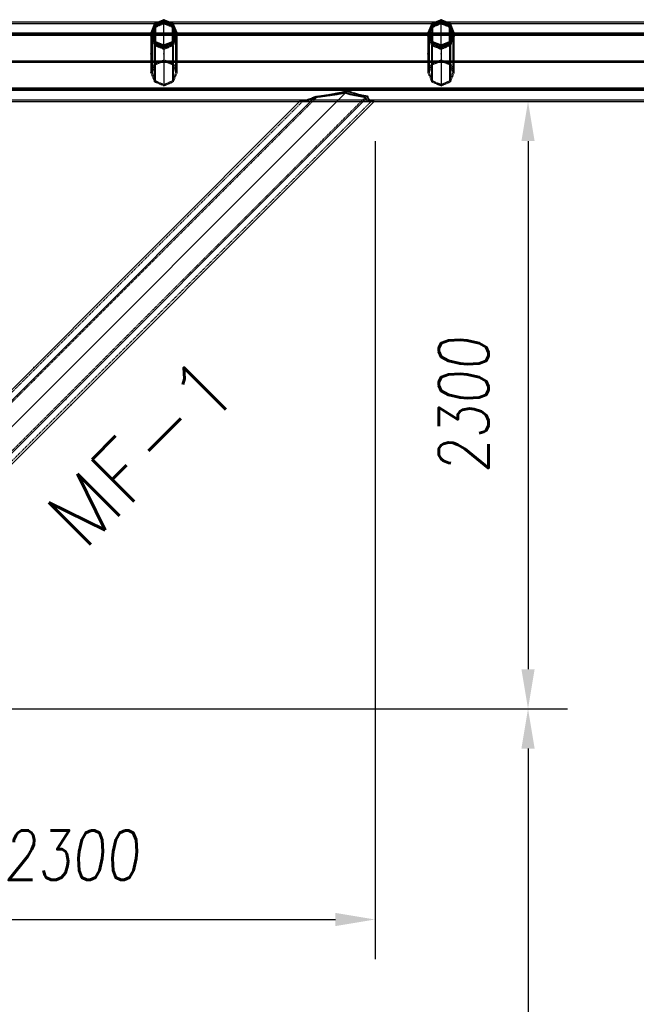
# Model space of a CAD drawing. Extents: x 551880 to 585869, y 94458 to 133000.
# Tile 13 of 42: x 569783 to 572119, y 111269 to 114996. Entities that reach past the tile are written whole.
import ezdxf
from ezdxf.enums import TextEntityAlignment as Align

# ---------------------------------------------------------------- set-up
doc = ezdxf.new("R2010")
doc.units = 0
doc.header["$LTSCALE"] = 10
doc.header["$MEASUREMENT"] = 0
doc.linetypes.add('HIDDEN', pattern=[0.375, 0.25, -0.125])
doc.layers.get('0').update_dxf_attribs({"linetype": 'CONTINUOUS'})
doc.layers.get('Defpoints').update_dxf_attribs({"linetype": 'CONTINUOUS'})
for name, color, linetype in [('COTAS', 7, 'CONTINUOUS'), ('FORIR', 4, 'CONTINUOUS'), ('G', 3, 'CONTINUOUS'), ('mark3d', 2, 'CONTINUOUS'), ('S', 7, 'CONTINUOUS'), ('TR', 6, 'HIDDEN'), ('TXT1', 7, 'CONTINUOUS')]:
    doc.layers.add(name, color=color, linetype=linetype)
doc.styles.add('PADRAO MTL', font='txt.shx', dxfattribs={"width": 0.8, "oblique": 5})
doc.styles.add('POS', font='ROMANS', dxfattribs={"width": 0.7})
doc.styles.get("Standard").update_dxf_attribs({"font": 'txt.shx', "width": 0.7, "oblique": 5})
doc.dimstyles.new('1-75', dxfattribs={"dimscale": 75, "dimtxt": 2.5, "dimasz": 2, "dimexe": 2, "dimexo": 2, "dimgap": 2, "dimtad": 1, "dimdec": 0, "dimdsep": 46, "dimtxsty": 'PADRAO MTL', "dimcen": 3, "dimclrd": 1, "dimclre": 1, "dimclrt": 7, "dimadec": 0, "dimazin": 0, "dimtfac": 1, "dimtdec": 0, "dimtmove": 0, "dimatfit": 3, "dimfxl": 1, "dimtfill": 1, "dimtolj": 1, "dimarcsym": 0})

# ---------------------------------------------------------------- blocks, each defined once
blk = doc.blocks.new('3D_INFOM')
blk.add_point((0, 0))
at = {"layer": 'FORIR', "flags": 1}
blk.add_attdef('MARK', (7.6, -4.3), '', height=5.26, dxfattribs=at)
blk = doc.blocks.new('3D_INFOTEXT')
blk.add_point((0, 0))
at = {"flags": 1}
for tag, p in [('MAR_PEZ', (7.2, 4.1)), ('POS_PEZ', (7.6, -4.3)), ('HANDLE', (7, -38.5)), ('LUN_PRO', (7.2, -21.9)), ('NOM_PRO', (7.6, -13.2)), ('MAT_PRO', (7.6, -30.1))]:
    blk.add_attdef(tag, p, '', height=5.26, dxfattribs=at)
blk = doc.blocks.new('*D89')
at = {"layer": 'COTAS', "color": 1, "lineweight": -2, "transparency": 16777216}
for p, q in [((571859.1, 114686.8), (571859.1, 114686.8)), ((571709.1, 114536.8), (571709.1, 112537.2)), ((568979.6, 112387.2), (571859.1, 112387.2))]:
    blk.add_line(p, q, dxfattribs=at)
at = {"layer": 'COTAS', "color": 1, "transparency": 16777216}
for points in [[(571684.1, 114536.8), (571734.1, 114536.8), (571709.1, 114686.8)], [(571684.1, 112537.2), (571734.1, 112537.2), (571709.1, 112387.2)]]:
    blk.add_solid(points, dxfattribs=at)
at = {"layer": 'Defpoints', "color": 0, "transparency": 16777216}
for p in [(571709.1, 114686.8), (568829.6, 112387.2), (571709.1, 112387.2)]:
    blk.add_point(p, dxfattribs=at)
at = {"layer": 'COTAS', "color": 7, "transparency": 16777216, "insert": (571465.3, 113537), "char_height": 187.5, "attachment_point": 5, "rotation": 90, "style": 'PADRAO MTL', "bg_fill": 3, "box_fill_scale": 1.25, "bg_fill_color": 256, "bg_fill_true_color": 13158600, "bg_fill_transparency": 0}
blk.add_mtext('\\A1;2300', dxfattribs=at)
blk = doc.blocks.new('*D90')
at = {"layer": 'COTAS', "color": 1, "lineweight": -2, "transparency": 16777216}
for p, q in [((568979.6, 112387.2), (571859.1, 112387.2)), ((571709.1, 112237.2), (571709.1, 108971.8)), ((570072.5, 108821.8), (571859.1, 108821.8))]:
    blk.add_line(p, q, dxfattribs=at)
at = {"layer": 'COTAS', "color": 1, "transparency": 16777216}
for points in [[(571684.1, 112237.2), (571734.1, 112237.2), (571709.1, 112387.2)], [(571684.1, 108971.8), (571734.1, 108971.8), (571709.1, 108821.8)]]:
    blk.add_solid(points, dxfattribs=at)
at = {"layer": 'Defpoints', "color": 0, "transparency": 16777216}
for p in [(568829.6, 112387.2), (569922.5, 108821.8), (571709.1, 108821.8)]:
    blk.add_point(p, dxfattribs=at)
at = {"layer": 'COTAS', "color": 7, "transparency": 16777216, "insert": (571465.3, 110604.5), "char_height": 187.5, "attachment_point": 5, "rotation": 90, "style": 'PADRAO MTL', "bg_fill": 3, "box_fill_scale": 1.25, "bg_fill_color": 256, "bg_fill_true_color": 13158600, "bg_fill_transparency": 0}
blk.add_mtext('\\A1;3565', dxfattribs=at)
blk = doc.blocks.new('*D91')
at = {"layer": 'COTAS', "color": 1, "lineweight": -2, "transparency": 16777216}
for p, q in [((571129.3, 114536.9), (571129.3, 111439.8)), ((568979.6, 111589.8), (570979.3, 111589.8))]:
    blk.add_line(p, q, dxfattribs=at)
at = {"layer": 'COTAS', "color": 1, "transparency": 16777216}
for points in [[(568979.6, 111614.8), (568979.6, 111564.8), (568829.6, 111589.8)], [(570979.3, 111614.8), (570979.3, 111564.8), (571129.3, 111589.8)]]:
    blk.add_solid(points, dxfattribs=at)
at = {"layer": 'Defpoints', "color": 0, "transparency": 16777216}
for p in [(571129.3, 114686.9), (568829.6, 111589.8), (571129.3, 111589.8)]:
    blk.add_point(p, dxfattribs=at)
at = {"layer": 'COTAS', "color": 7, "transparency": 16777216, "insert": (569979.4, 111833.6), "char_height": 187.5, "attachment_point": 5, "style": 'PADRAO MTL', "bg_fill": 3, "box_fill_scale": 1.25, "bg_fill_color": 256, "bg_fill_true_color": 13158600, "bg_fill_transparency": 0}
blk.add_mtext('\\A1;2300', dxfattribs=at)
blk = doc.blocks.new('mark3d1')
at = {"layer": 'mark3d', "color": 4, "style": 'POS'}
blk.add_attdef('MARK', text='', height=3, dxfattribs=at).set_placement((7.179, -1.226), align=Align.CENTER)

msp = doc.modelspace()

# ---------------------------------------------------------------- linework, layer by layer
at = {"layer": 'G'}
for p, q in [((570306.2, 114986.7), (569303, 114986.7)), ((570286.9, 114944.9), (570294.6, 114963.1)), ((570294.6, 114963.1), (570297.6, 114970.2)), ((570297.6, 114978.4), (570297.6, 114970.2)), ((570297.6, 114970.2), (570313.4, 114976.5)), ((570313.4, 114976.5), (570329.6, 114982.8)), ((570329.6, 114982.8), (570329.6, 114991.7)), ((570329.6, 114982.8), (570345.8, 114976.5)), ((570345.8, 114976.5), (570361.6, 114970.2)), ((571356.2, 114986.7), (570353, 114986.7)), ((570361.6, 114970.2), (570361.6, 114978.4)), ((570361.6, 114970.2), (570364.7, 114963.1)), ((570364.7, 114963.1), (570372.4, 114944.9)), ((571336.9, 114944.9), (571344.6, 114963.1)), ((571344.6, 114963.1), (571347.6, 114970.2)), ((571347.6, 114978.4), (571347.6, 114970.2)), ((571347.6, 114970.2), (571363.4, 114976.5)), ((571363.4, 114976.5), (571379.6, 114982.8)), ((571379.6, 114982.8), (571379.6, 114991.7)), ((571379.6, 114982.8), (571395.8, 114976.5)), ((571395.8, 114976.5), (571411.6, 114970.2)), ((572406.2, 114986.7), (571403, 114986.7)), ((571411.6, 114970.2), (571411.6, 114978.4)), ((571411.6, 114970.2), (571414.7, 114963.1)), ((571414.7, 114963.1), (571422.4, 114944.9)), ((570279.6, 114944.9), (569329.6, 114944.9)), ((570279.6, 114946.4), (570279.6, 114939)), ((570279.6, 114939), (570286.5, 114922.6)), ((570285.9, 114942.7), (570286.9, 114944.9)), ((570372.4, 114944.9), (570286.9, 114944.9)), ((570372.4, 114944.9), (570373.3, 114942.7)), ((570372.7, 114922.6), (570379.6, 114939)), ((570379.6, 114939), (570379.6, 114946.4)), ((571329.6, 114944.9), (570379.6, 114944.9)), ((571329.6, 114946.4), (571329.6, 114939)), ((571329.6, 114939), (571336.5, 114922.6)), ((571335.9, 114942.7), (571336.9, 114944.9)), ((571422.4, 114944.9), (571336.9, 114944.9)), ((571422.4, 114944.9), (571423.3, 114942.7)), ((571422.7, 114922.6), (571429.6, 114939)), ((571429.6, 114939), (571429.6, 114946.4)), ((572379.6, 114944.9), (571429.6, 114944.9)), ((570286.5, 114922.6), (570294.3, 114904.2)), ((570294.3, 114904.2), (570294.3, 114911.1)), ((570294.3, 114904.2), (570311.9, 114896.9)), ((570311.9, 114896.9), (570329.6, 114889.6)), ((570329.6, 114889.6), (570347.4, 114896.9)), ((570329.6, 114896.4), (570329.6, 114889.6)), ((570347.4, 114896.9), (570365, 114904.2)), ((570365, 114904.2), (570372.7, 114922.6)), ((570365, 114911.1), (570365, 114904.2)), ((571336.5, 114922.6), (571344.3, 114904.2)), ((571344.3, 114904.2), (571344.3, 114911.1)), ((571344.3, 114904.2), (571361.9, 114896.9)), ((571361.9, 114896.9), (571379.6, 114889.6)), ((571379.6, 114889.6), (571397.4, 114896.9)), ((571379.6, 114896.4), (571379.6, 114889.6)), ((571397.4, 114896.9), (571415, 114904.2)), ((571415, 114904.2), (571422.7, 114922.6)), ((571415, 114911.1), (571415, 114904.2)), ((585379.6, 114839.8), (568680.6, 114839.8)), ((585423.6, 114732.9), (567435.6, 114732.9)), ((571022.6, 114724.8), (568791.6, 112493.8)), ((568811.7, 112413.9), (571102.5, 114704.7)), ((570902.5, 114704.7), (568811.7, 112613.9)), ((570902.5, 114704.7), (570888.9, 114698.2)), ((570957, 114712.1), (570902.5, 114704.7)), ((571022.6, 114724.8), (570957, 114712.1)), ((571062.8, 114712.1), (571022.6, 114724.8)), ((571102.5, 114704.7), (571062.8, 114712.1)), ((571103.1, 114698.2), (571102.5, 114704.7)), ((567329.6, 114686.8), (585529.6, 114686.8)), ((568829.6, 112390.4), (571126.1, 114686.8)), ((570843.2, 114686.8), (568829.6, 112673.2)), ((570843.9, 114686.8), (570843.7, 114686.8)), ((570844.1, 114686.8), (570843.9, 114686.8)), ((570888.9, 114698.2), (570863.9, 114689.7)), ((571111.1, 114689.7), (571103.1, 114698.2)), ((571125.3, 114686.8), (571125.2, 114686.8)), ((571125.6, 114686.8), (571125.3, 114686.8))]:
    msp.add_line(p, q, dxfattribs=at)
at = {"layer": 'S'}
for p, q in [((570294.3, 114981.8), (570279.6, 114946.4)), ((570297.6, 114978.4), (570284.4, 114946.4)), ((570329.6, 114996.4), (570294.3, 114981.8)), ((570329.6, 114991.7), (570297.6, 114978.4)), ((570365, 114981.8), (570329.6, 114996.4)), ((570361.6, 114978.4), (570329.6, 114991.7)), ((570374.9, 114946.4), (570361.6, 114978.4)), ((570379.6, 114946.4), (570365, 114981.8)), ((571344.3, 114981.8), (571329.6, 114946.4)), ((571347.6, 114978.4), (571334.4, 114946.4)), ((571379.6, 114996.4), (571344.3, 114981.8)), ((571379.6, 114991.7), (571347.6, 114978.4)), ((571415, 114981.8), (571379.6, 114996.4)), ((571411.6, 114978.4), (571379.6, 114991.7)), ((571424.9, 114946.4), (571411.6, 114978.4)), ((571429.6, 114946.4), (571415, 114981.8)), ((570294.3, 114911.1), (570279.6, 114946.4)), ((570284.4, 114946.4), (570297.6, 114914.4)), ((570361.6, 114914.4), (570374.9, 114946.4)), ((570379.6, 114946.4), (570365, 114911.1)), ((571344.3, 114911.1), (571329.6, 114946.4)), ((571334.4, 114946.4), (571347.6, 114914.4)), ((571411.6, 114914.4), (571424.9, 114946.4)), ((571429.6, 114946.4), (571415, 114911.1)), ((570329.6, 114896.4), (570294.3, 114911.1)), ((570297.6, 114914.4), (570329.6, 114901.2)), ((570329.6, 114901.2), (570361.6, 114914.4)), ((570365, 114911.1), (570329.6, 114896.4)), ((571379.6, 114896.4), (571344.3, 114911.1)), ((571347.6, 114914.4), (571379.6, 114901.2)), ((571379.6, 114901.2), (571411.6, 114914.4)), ((571415, 114911.1), (571379.6, 114896.4))]:
    msp.add_line(p, q, dxfattribs=at)
at = {"layer": 'TR'}
for p, q in [((570293.7, 114980.4), (569315.6, 114980.4)), ((570282.1, 114944.9), (570289.8, 114963.1)), ((570289.8, 114963.1), (570294.3, 114973.4)), ((570294.3, 114970.9), (570289.8, 114959.8)), ((570323.5, 114980.4), (570293.7, 114980.4)), ((570294.3, 114973.4), (570294.3, 114981.8)), ((570294.3, 114973.4), (570301.9, 114976.5)), ((570301.9, 114974.2), (570294.3, 114970.9)), ((570294.3, 114970.9), (570294.3, 114911.1)), ((570297.6, 114967.4), (570294.6, 114959.8)), ((570313.4, 114974.2), (570297.6, 114967.4)), ((570297.6, 114967.4), (570297.6, 114914.4)), ((570301.9, 114976.5), (570322.6, 114984.5)), ((570316, 114980.4), (570301.9, 114974.2)), ((570353, 114986.7), (570306.2, 114986.7)), ((570327.5, 114980.4), (570313.4, 114974.2)), ((570322.6, 114983.3), (570316, 114980.4)), ((570322.6, 114984.5), (570329.5, 114986.7)), ((570329.3, 114986.7), (570322.6, 114983.3)), ((570335.7, 114980.4), (570323.5, 114980.4)), ((570329.6, 114981.3), (570327.5, 114980.4)), ((570329.3, 114986.7), (570329.5, 114986.7)), ((570329.5, 114986.7), (570329.3, 114986.7)), ((570329.3, 114986.7), (570329.9, 114986.7)), ((570329.5, 114986.7), (570329.6, 114986.8)), ((570329.7, 114986.7), (570329.5, 114986.7)), ((570329.6, 114991.7), (570329.6, 114996.4)), ((570329.6, 114981.3), (570329.6, 114986.8)), ((570329.6, 114986.8), (570329.7, 114986.7)), ((570331.8, 114980.4), (570329.6, 114981.3)), ((570329.6, 114980.4), (570329.6, 114981.3)), ((570329.6, 114888.8), (570329.6, 114980.4)), ((570329.6, 114901.2), (570329.6, 114980.4)), ((570329.7, 114986.7), (570329.9, 114986.7)), ((570329.7, 114986.7), (570336.7, 114984.5)), ((570329.9, 114986.7), (570329.7, 114986.7)), ((570336.7, 114983.3), (570329.9, 114986.7)), ((570345.8, 114974.2), (570331.8, 114980.4)), ((570365.6, 114980.4), (570335.7, 114980.4)), ((570336.7, 114984.5), (570357.3, 114976.5)), ((570343.2, 114980.4), (570336.7, 114983.3)), ((570357.3, 114974.2), (570343.2, 114980.4)), ((570361.6, 114967.4), (570345.8, 114974.2)), ((570357.3, 114976.5), (570365, 114973.4)), ((570365, 114970.9), (570357.3, 114974.2)), ((570364.7, 114959.8), (570361.6, 114967.4)), ((570361.6, 114914.4), (570361.6, 114967.4)), ((570365, 114981.8), (570365, 114973.4)), ((570365, 114973.4), (570369.4, 114963.1)), ((570365, 114911.1), (570365, 114970.9)), ((570369.4, 114959.8), (570365, 114970.9)), ((571343.7, 114980.4), (570365.6, 114980.4)), ((570369.4, 114963.1), (570377.1, 114944.9)), ((571332.1, 114944.9), (571339.8, 114963.1)), ((571339.8, 114963.1), (571344.3, 114973.4)), ((571344.3, 114970.9), (571339.8, 114959.8)), ((571373.5, 114980.4), (571343.7, 114980.4)), ((571344.3, 114973.4), (571344.3, 114981.8)), ((571344.3, 114973.4), (571351.9, 114976.5)), ((571351.9, 114974.2), (571344.3, 114970.9)), ((571344.3, 114970.9), (571344.3, 114911.1)), ((571347.6, 114967.4), (571344.6, 114959.8)), ((571363.4, 114974.2), (571347.6, 114967.4)), ((571347.6, 114967.4), (571347.6, 114914.4)), ((571351.9, 114976.5), (571372.6, 114984.5)), ((571366, 114980.4), (571351.9, 114974.2)), ((571403, 114986.7), (571356.2, 114986.7)), ((571377.5, 114980.4), (571363.4, 114974.2)), ((571372.6, 114983.3), (571366, 114980.4)), ((571372.6, 114984.5), (571379.5, 114986.7)), ((571379.3, 114986.7), (571372.6, 114983.3)), ((571385.7, 114980.4), (571373.5, 114980.4)), ((571379.6, 114981.3), (571377.5, 114980.4)), ((571379.3, 114986.7), (571379.5, 114986.7)), ((571379.5, 114986.7), (571379.3, 114986.7)), ((571379.3, 114986.7), (571379.9, 114986.7)), ((571379.5, 114986.7), (571379.6, 114986.8)), ((571379.7, 114986.7), (571379.5, 114986.7)), ((571379.6, 114991.7), (571379.6, 114996.4)), ((571379.6, 114986.8), (571379.9, 114986.7)), ((571379.6, 114981.3), (571379.6, 114982.8)), ((571381.8, 114980.4), (571379.6, 114981.3)), ((571379.6, 114980.4), (571379.6, 114981.3)), ((571379.6, 114901.2), (571379.6, 114980.4)), ((571379.7, 114986.7), (571386.7, 114984.5)), ((571379.9, 114986.7), (571379.7, 114986.7)), ((571386.7, 114983.3), (571379.9, 114986.7)), ((571395.8, 114974.2), (571381.8, 114980.4)), ((571415.6, 114980.4), (571385.7, 114980.4)), ((571386.7, 114984.5), (571407.3, 114976.5)), ((571393.2, 114980.4), (571386.7, 114983.3)), ((571407.3, 114974.2), (571393.2, 114980.4)), ((571411.6, 114967.4), (571395.8, 114974.2)), ((571407.3, 114976.5), (571415, 114973.4)), ((571415, 114970.9), (571407.3, 114974.2)), ((571414.7, 114959.8), (571411.6, 114967.4)), ((571411.6, 114914.4), (571411.6, 114967.4)), ((571415, 114981.8), (571415, 114973.4)), ((571415, 114973.4), (571419.4, 114963.1)), ((571415, 114911.1), (571415, 114970.9)), ((571419.4, 114959.8), (571415, 114970.9)), ((572393.7, 114980.4), (571415.6, 114980.4)), ((571419.4, 114963.1), (571427.1, 114944.9)), ((585423.5, 114940.7), (567435.7, 114940.7)), ((585419.8, 114940.4), (567439.4, 114940.4)), ((570280.8, 114936.3), (569328.5, 114936.3)), ((570279.6, 114939), (570282.1, 114944.9)), ((570284.4, 114944.9), (570279.6, 114944.9)), ((570280.5, 114936.8), (570279.6, 114934.6)), ((570286.5, 114917.6), (570279.6, 114934.6)), ((570279.6, 114934.6), (570279.6, 114796)), ((570282.1, 114940.7), (570280.5, 114936.8)), ((570288.6, 114936.3), (570280.8, 114936.3)), ((570284.4, 114946.3), (570282.1, 114940.7)), ((570289.8, 114959.8), (570284.4, 114946.4)), ((570284.4, 114946.4), (570284.4, 114946.3)), ((570284.4, 114946.4), (570284.4, 114939)), ((570285, 114944.9), (570284.4, 114944.9)), ((570284.4, 114939), (570285.9, 114942.7)), ((570286.8, 114940.6), (570284.4, 114934.6)), ((570284.4, 114939), (570291.3, 114922.6)), ((570291.3, 114917.6), (570284.4, 114934.6)), ((570284.4, 114934.6), (570284.4, 114927.7)), ((570284.4, 114927.7), (570284.4, 114796)), ((570286.9, 114944.9), (570285, 114944.9)), ((570286.9, 114940.7), (570286.8, 114940.6)), ((570294.6, 114959.8), (570286.9, 114940.7)), ((570370.7, 114936.3), (570288.6, 114936.3)), ((570372.4, 114940.7), (570364.7, 114959.8)), ((570367.9, 114922.6), (570374.9, 114939)), ((570374.9, 114934.6), (570367.9, 114917.6)), ((570374.8, 114946.4), (570369.4, 114959.8)), ((570378.5, 114936.3), (570370.7, 114936.3)), ((570374.3, 114944.9), (570372.4, 114944.9)), ((570372.4, 114940.6), (570372.4, 114940.7)), ((570374.9, 114934.6), (570372.4, 114940.6)), ((570379.6, 114934.6), (570372.7, 114917.6)), ((570373.3, 114942.7), (570374.9, 114939)), ((570374.9, 114944.9), (570374.3, 114944.9)), ((570374.9, 114946.3), (570374.8, 114946.4)), ((570374.9, 114939), (570374.9, 114946.4)), ((570377.1, 114940.7), (570374.9, 114946.3)), ((570379.6, 114944.9), (570374.9, 114944.9)), ((570374.9, 114927.7), (570374.9, 114934.6)), ((570374.9, 114796), (570374.9, 114927.7)), ((570377.1, 114944.9), (570379.6, 114939)), ((570378.7, 114936.8), (570377.1, 114940.7)), ((571330.8, 114936.3), (570378.5, 114936.3)), ((570379.6, 114934.6), (570378.7, 114936.8)), ((570379.6, 114796), (570379.6, 114934.6)), ((571329.6, 114939), (571332.1, 114944.9)), ((571334.4, 114944.9), (571329.6, 114944.9)), ((571330.5, 114936.8), (571329.6, 114934.6)), ((571336.5, 114917.6), (571329.6, 114934.6)), ((571329.6, 114934.6), (571329.6, 114796)), ((571332.1, 114940.7), (571330.5, 114936.8)), ((571338.6, 114936.3), (571330.8, 114936.3)), ((571334.4, 114946.3), (571332.1, 114940.7)), ((571339.8, 114959.8), (571334.4, 114946.4)), ((571334.4, 114946.4), (571334.4, 114946.3)), ((571334.4, 114946.4), (571334.4, 114939)), ((571335, 114944.9), (571334.4, 114944.9)), ((571334.4, 114939), (571335.9, 114942.7)), ((571336.8, 114940.6), (571334.4, 114934.6)), ((571334.4, 114939), (571341.3, 114922.6)), ((571341.3, 114917.6), (571334.4, 114934.6)), ((571334.4, 114934.6), (571334.4, 114927.7)), ((571334.4, 114927.7), (571334.4, 114796)), ((571336.9, 114944.9), (571335, 114944.9)), ((571336.9, 114940.7), (571336.8, 114940.6)), ((571344.6, 114959.8), (571336.9, 114940.7)), ((571420.7, 114936.3), (571338.6, 114936.3)), ((571422.4, 114940.7), (571414.7, 114959.8)), ((571417.9, 114922.6), (571424.9, 114939)), ((571424.9, 114934.6), (571417.9, 114917.6)), ((571424.8, 114946.4), (571419.4, 114959.8)), ((571428.5, 114936.3), (571420.7, 114936.3)), ((571424.3, 114944.9), (571422.4, 114944.9)), ((571422.4, 114940.6), (571422.4, 114940.7)), ((571424.9, 114934.6), (571422.4, 114940.6)), ((571429.6, 114934.6), (571422.7, 114917.6)), ((571423.3, 114942.7), (571424.9, 114939)), ((571424.9, 114944.9), (571424.3, 114944.9)), ((571424.9, 114946.3), (571424.8, 114946.4)), ((571424.9, 114939), (571424.9, 114946.4)), ((571427.1, 114940.7), (571424.9, 114946.3)), ((571429.6, 114944.9), (571424.9, 114944.9)), ((571424.9, 114927.7), (571424.9, 114934.6)), ((571424.9, 114796), (571424.9, 114927.7)), ((571427.1, 114944.9), (571429.6, 114939)), ((571428.7, 114936.8), (571427.1, 114940.7)), ((572380.8, 114936.3), (571428.5, 114936.3)), ((571429.6, 114934.6), (571428.7, 114936.8)), ((571429.6, 114796), (571429.6, 114934.6)), ((570294.3, 114898.8), (570286.5, 114917.6)), ((570291.3, 114922.6), (570297.6, 114907.5)), ((570297.3, 114902.9), (570291.3, 114917.6)), ((570294.3, 114904.2), (570294.3, 114898.8)), ((570311.9, 114891.4), (570294.3, 114898.8)), ((570294.3, 114761.2), (570294.3, 114898.8)), ((570297.6, 114902.2), (570297.3, 114902.9)), ((570297.6, 114907.5), (570297.6, 114914.4)), ((570297.6, 114907.5), (570323.3, 114896.9)), ((570297.6, 114907.5), (570297.6, 114902.8)), ((570297.6, 114902.8), (570297.6, 114902.2)), ((570297.6, 114764.5), (570297.6, 114902.2)), ((570323.3, 114891.4), (570297.6, 114902.2)), ((570329.6, 114884), (570311.9, 114891.4)), ((570323.3, 114896.9), (570329.6, 114894.4)), ((570329.6, 114888.8), (570323.3, 114891.4)), ((570329.6, 114901.2), (570329.6, 114896.4)), ((570329.6, 114894.4), (570335.9, 114896.9)), ((570347.4, 114891.4), (570329.6, 114884)), ((570335.9, 114891.4), (570329.6, 114888.8)), ((570329.6, 114888.8), (570329.6, 114889.6)), ((570329.6, 114888.8), (570329.6, 114884)), ((570335.9, 114896.9), (570361.6, 114907.5)), ((570361.6, 114902.2), (570335.9, 114891.4)), ((570365, 114898.8), (570347.4, 114891.4)), ((570361.6, 114907.5), (570367.9, 114922.6)), ((570361.6, 114914.4), (570361.6, 114907.5)), ((570361.6, 114902.8), (570361.6, 114907.5)), ((570361.9, 114902.9), (570361.6, 114902.2)), ((570361.6, 114902.2), (570361.6, 114902.8)), ((570361.6, 114902.2), (570361.6, 114764.5)), ((570367.9, 114917.6), (570361.9, 114902.9)), ((570372.7, 114917.6), (570365, 114898.8)), ((570365, 114898.8), (570365, 114904.2)), ((570365, 114898.8), (570365, 114761.2)), ((571344.3, 114898.8), (571336.5, 114917.6)), ((571341.3, 114922.6), (571347.6, 114907.5)), ((571347.3, 114902.9), (571341.3, 114917.6)), ((571344.3, 114904.2), (571344.3, 114898.8)), ((571361.9, 114891.4), (571344.3, 114898.8)), ((571344.3, 114761.2), (571344.3, 114898.8)), ((571347.6, 114902.2), (571347.3, 114902.9)), ((571347.6, 114907.5), (571347.6, 114914.4)), ((571347.6, 114907.5), (571373.3, 114896.9)), ((571347.6, 114907.5), (571347.6, 114902.8)), ((571347.6, 114902.8), (571347.6, 114902.2)), ((571347.6, 114764.5), (571347.6, 114902.2)), ((571373.3, 114891.4), (571347.6, 114902.2)), ((571379.6, 114884), (571361.9, 114891.4)), ((571373.3, 114896.9), (571379.6, 114894.4)), ((571379.6, 114888.8), (571373.3, 114891.4)), ((571379.6, 114901.2), (571379.6, 114896.4)), ((571379.6, 114894.4), (571385.9, 114896.9)), ((571397.4, 114891.4), (571379.6, 114884)), ((571385.9, 114891.4), (571379.6, 114888.8)), ((571379.6, 114888.8), (571379.6, 114889.6)), ((571379.6, 114888.8), (571379.6, 114884)), ((571385.9, 114896.9), (571411.6, 114907.5)), ((571411.6, 114902.2), (571385.9, 114891.4)), ((571415, 114898.8), (571397.4, 114891.4)), ((571411.6, 114907.5), (571417.9, 114922.6)), ((571411.6, 114914.4), (571411.6, 114907.5)), ((571411.6, 114902.8), (571411.6, 114907.5)), ((571411.9, 114902.9), (571411.6, 114902.2)), ((571411.6, 114902.2), (571411.6, 114902.8)), ((571411.6, 114902.2), (571411.6, 114764.5)), ((571417.9, 114917.6), (571411.9, 114902.9)), ((571422.7, 114917.6), (571415, 114898.8)), ((571415, 114898.8), (571415, 114904.2)), ((571415, 114898.8), (571415, 114761.2)), ((570329.6, 114884), (570329.6, 114746.6)), ((571379.6, 114884), (571379.6, 114746.6)), ((585379.6, 114839.7), (567479.6, 114839.7)), ((585379.6, 114833.8), (567479.6, 114833.8)), ((583678.9, 114833.9), (568681.2, 114833.9)), ((570282.1, 114802), (570289.8, 114820.2)), ((570286.9, 114802), (570294.6, 114820.2)), ((570289.8, 114820.2), (570294.3, 114830.4)), ((570294.3, 114830.4), (570301.9, 114833.5)), ((570294.6, 114820.2), (570297.6, 114827.2)), ((570297.6, 114827.2), (570313.4, 114833.5)), ((570301.9, 114833.5), (570322.6, 114841.5)), ((570313.4, 114833.5), (570329.6, 114839.8)), ((570322.6, 114841.5), (570329.5, 114843.8)), ((570329.5, 114843.8), (570329.6, 114843.8)), ((570329.5, 114843.8), (570329.7, 114843.8)), ((570329.6, 114843.8), (570329.7, 114843.8)), ((570329.6, 114839.8), (570345.8, 114833.5)), ((570329.7, 114843.8), (570336.7, 114841.5)), ((570336.7, 114841.5), (570357.3, 114833.5)), ((570345.8, 114833.5), (570361.6, 114827.2)), ((570357.3, 114833.5), (570365, 114830.4)), ((570361.6, 114827.2), (570364.7, 114820.2)), ((570364.7, 114820.2), (570372.4, 114802)), ((570365, 114830.4), (570369.4, 114820.2)), ((570369.4, 114820.2), (570377.1, 114802)), ((571332.1, 114802), (571339.8, 114820.2)), ((571336.9, 114802), (571344.6, 114820.2)), ((571339.8, 114820.2), (571344.3, 114830.4)), ((571344.3, 114830.4), (571351.9, 114833.5)), ((571344.6, 114820.2), (571347.6, 114827.2)), ((571347.6, 114827.2), (571363.4, 114833.5)), ((571351.9, 114833.5), (571372.6, 114841.5)), ((571363.4, 114833.5), (571379.6, 114839.8)), ((571372.6, 114841.5), (571379.5, 114843.8)), ((571379.5, 114843.8), (571379.6, 114843.8)), ((571379.5, 114843.8), (571379.7, 114843.8)), ((571379.6, 114843.8), (571379.7, 114843.8)), ((571379.6, 114839.8), (571395.8, 114833.5)), ((571379.7, 114843.8), (571386.7, 114841.5)), ((571386.7, 114841.5), (571407.3, 114833.5)), ((571395.8, 114833.5), (571411.6, 114827.2)), ((571407.3, 114833.5), (571415, 114830.4)), ((571411.6, 114827.2), (571414.7, 114820.2)), ((571414.7, 114820.2), (571422.4, 114802)), ((571415, 114830.4), (571419.4, 114820.2)), ((571419.4, 114820.2), (571427.1, 114802)), ((570279.6, 114796), (570282.1, 114802)), ((570279.6, 114796), (570286.5, 114779.6)), ((570284.4, 114796), (570286.9, 114802)), ((570284.4, 114796), (570291.3, 114779.6)), ((570286.5, 114779.6), (570294.3, 114761.2)), ((570291.3, 114779.6), (570297.6, 114764.5)), ((570361.6, 114764.5), (570367.9, 114779.6)), ((570365, 114761.2), (570372.7, 114779.6)), ((570367.9, 114779.6), (570374.9, 114796)), ((570372.4, 114802), (570374.9, 114796)), ((570372.7, 114779.6), (570379.6, 114796)), ((570377.1, 114802), (570379.6, 114796)), ((571329.6, 114796), (571332.1, 114802)), ((571329.6, 114796), (571336.5, 114779.6)), ((571334.4, 114796), (571336.9, 114802)), ((571334.4, 114796), (571341.3, 114779.6)), ((571336.5, 114779.6), (571344.3, 114761.2)), ((571341.3, 114779.6), (571347.6, 114764.5)), ((571411.6, 114764.5), (571417.9, 114779.6)), ((571415, 114761.2), (571422.7, 114779.6)), ((571417.9, 114779.6), (571424.9, 114796)), ((571422.4, 114802), (571424.9, 114796)), ((571422.7, 114779.6), (571429.6, 114796)), ((571427.1, 114802), (571429.6, 114796)), ((570294.3, 114761.2), (570311.9, 114754)), ((570297.6, 114764.5), (570323.3, 114754)), ((570311.9, 114754), (570329.6, 114746.6)), ((570323.3, 114754), (570329.6, 114751.4)), ((570329.6, 114751.4), (570335.9, 114754)), ((570329.6, 114746.6), (570347.4, 114754)), ((570335.9, 114754), (570361.6, 114764.5)), ((570347.4, 114754), (570365, 114761.2)), ((571344.3, 114761.2), (571361.9, 114754)), ((571347.6, 114764.5), (571373.3, 114754)), ((571361.9, 114754), (571379.6, 114746.6)), ((571373.3, 114754), (571379.6, 114751.4)), ((571379.6, 114751.4), (571385.9, 114754)), ((571379.6, 114746.6), (571397.4, 114754)), ((571385.9, 114754), (571411.6, 114764.5)), ((571397.4, 114754), (571415, 114761.2)), ((585423.6, 114728.6), (567435.6, 114728.6)), ((585419.9, 114737.3), (567439.3, 114737.3)), ((583578.5, 114733.2), (568781.7, 114733.2)), ((570903.8, 114705.9), (570887.5, 114698.2)), ((570908.8, 114702.9), (570898.9, 114698.2)), ((570902.5, 114704.7), (570903.8, 114705.9)), ((570903.8, 114705.9), (570949, 114712.1)), ((570984.3, 114712.1), (570907.5, 114701.7)), ((570907.5, 114701.7), (570908.8, 114702.9)), ((570976.3, 114712.1), (570908.8, 114702.9)), ((570949, 114712.1), (571024.5, 114726.7)), ((571018, 114720.1), (570976.3, 114712.1)), ((571016, 114718.2), (570984.3, 114712.1)), ((571035.4, 114712.1), (571016, 114718.2)), ((571043.5, 114712.1), (571018, 114720.1)), ((571022.6, 114724.8), (571024.5, 114726.7)), ((571070.8, 114712.1), (571024.5, 114726.7)), ((571091.5, 114701.7), (571035.4, 114712.1)), ((571092.8, 114702.9), (571043.5, 114712.1)), ((571103.8, 114705.9), (571070.8, 114712.1)), ((571092.8, 114702.9), (571091.5, 114701.7)), ((571093.2, 114698.2), (571092.8, 114702.9)), ((571103.8, 114705.9), (571102.5, 114704.7)), ((571104.5, 114698.2), (571103.8, 114705.9)), ((568812.9, 114693.2), (570874.2, 114693.2)), ((568814.7, 112424.9), (571091.5, 114701.7)), ((570907.5, 114701.7), (568814.7, 112608.9)), ((568829.6, 112401.7), (571114.7, 114686.8)), ((570854.5, 114686.8), (568829.6, 112661.9)), ((570843.3, 114686.9), (570843.2, 114686.8)), ((570862.5, 114689.7), (570843.3, 114686.9)), ((570843.7, 114686.8), (570843.3, 114686.9)), ((570843.9, 114686.8), (570855.2, 114686.8)), ((570863.9, 114689.7), (570844.1, 114686.8)), ((570854.6, 114686.9), (570854.5, 114686.8)), ((570854.5, 114686.8), (570854.5, 114686.8)), ((570873.8, 114689.7), (570854.6, 114686.9)), ((570855, 114686.8), (570854.6, 114686.9)), ((570855.2, 114686.8), (570855, 114686.8)), ((570875.2, 114689.7), (570855.2, 114686.8)), ((570872.8, 114693.2), (570862.5, 114689.7)), ((570887.5, 114698.2), (570872.8, 114693.2)), ((570884.1, 114693.2), (570873.8, 114689.7)), ((570874.2, 114693.2), (571107.8, 114693.2)), ((570900.2, 114698.2), (570875.2, 114689.7)), ((570898.9, 114698.2), (570884.1, 114693.2)), ((570907.5, 114701.7), (570900.2, 114698.2)), ((571091.8, 114698.2), (571091.5, 114701.7)), ((571099.8, 114689.7), (571091.8, 114698.2)), ((571097.9, 114693.2), (571093.2, 114698.2)), ((571101.2, 114689.7), (571097.9, 114693.2)), ((571114, 114686.8), (571099.8, 114689.7)), ((571114.8, 114686.9), (571101.2, 114689.7)), ((571109.2, 114693.2), (571104.5, 114698.2)), ((571107.8, 114693.2), (581251.4, 114693.2)), ((571112.5, 114689.7), (571109.2, 114693.2)), ((571125.2, 114686.8), (571111.1, 114689.7)), ((571126.2, 114686.9), (571112.5, 114689.7)), ((571114.2, 114686.8), (571114, 114686.8)), ((571114, 114686.8), (571125.3, 114686.8)), ((571114.8, 114686.9), (571114.2, 114686.8)), ((571114.7, 114686.8), (571114.8, 114686.8)), ((571114.8, 114686.8), (571114.8, 114686.9)), ((571126.2, 114686.9), (571125.6, 114686.8)), ((571126.1, 114686.8), (571126.2, 114686.9))]:
    msp.add_line(p, q, dxfattribs=at)

# ---------------------------------------------------------------- block references
for p in [(570329.6, 114996.4), (571379.6, 114996.4), (570329.6, 114944.9), (571379.6, 114944.9), (570279.6, 114866.7), (571329.6, 114866.7), (570329.6, 114843.8), (571379.6, 114843.8), (569836.4, 113680), (569837.5, 113631.6), (569977.8, 113538.6)]:
    msp.add_blockref('3D_INFOTEXT', p)
at = {"layer": 'G'}
for p in [(570329.6, 114943), (571379.6, 114943), (570329.6, 114866.7), (571379.6, 114866.7), (569957.9, 113558.5)]:
    msp.add_blockref('3D_INFOM', p, dxfattribs=at)

# ---------------------------------------------------------------- next in the draw order: dimensions: what is measured, and where the dimension line sits
at = {"layer": 'COTAS'}
dim = msp.add_linear_dim(base=(571709.1, 112387.2), p1=(571709.1, 114686.8), p2=(568829.6, 112387.2), angle=90, dimstyle='1-75', dxfattribs=at)
dim.commit()
dim.dimension.update_dxf_attribs({"geometry": '*D89', "text_midpoint": (571465.3, 113537)})

# ---------------------------------------------------------------- next in the draw order: dimensions: what is measured, and where the dimension line sits
dim = msp.add_linear_dim(base=(571709.1, 108821.8), p1=(568829.6, 112387.2), p2=(569922.5, 108821.8), angle=90, dimstyle='1-75', dxfattribs=at)
dim.commit()
dim.dimension.update_dxf_attribs({"geometry": '*D90', "text_midpoint": (571465.3, 110604.5)})

# ---------------------------------------------------------------- next in the draw order: dimensions: what is measured, and where the dimension line sits
dim = msp.add_linear_dim(base=(571129.3, 111589.8), p1=(568829.6, 111589.8), p2=(571129.3, 114686.9), dimstyle='1-75', dxfattribs=at)
dim.commit()
dim.dimension.update_dxf_attribs({"geometry": '*D91', "text_midpoint": (569979.4, 111833.6)})

# ---------------------------------------------------------------- next in the draw order: block references
at = {"layer": 'TXT1', "xscale": 75, "yscale": 75, "zscale": 75, "rotation": 44.99999999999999}
msp.add_blockref('mark3d1', (569879.7, 112966), dxfattribs=at).add_auto_attribs({'MARK': 'MF-1'})

doc.saveas('drawing.dxf')
